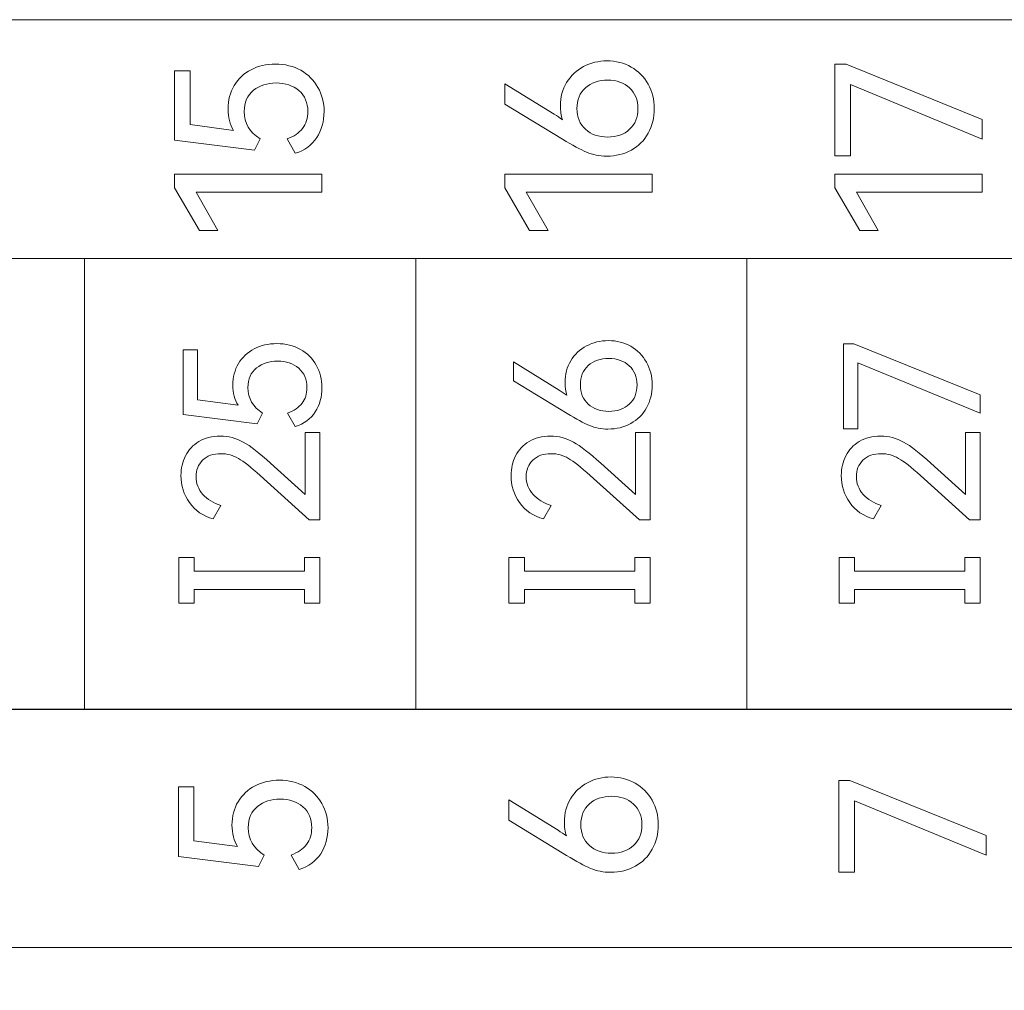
# Model space of a CAD drawing. Header units: millimetres. Extents: x 0 to 427, y 0 to 299.
# Tile 27 of 37: x 145 to 157, y 146 to 158. Entities that reach past the tile are written whole.
import ezdxf

# ---------------------------------------------------------------- set-up
doc = ezdxf.new("R2010")
doc.units = ezdxf.units.MM
doc.header["$LTSCALE"] = 23.1
doc.header["$MEASUREMENT"] = 0
doc.header["$PDSIZE"] = -5
doc.layers.add('IQC尺寸', color=3, linetype='Continuous', lineweight=18)
doc.layers.add('layer 1', color=7, linetype='Continuous')
doc.dimstyles.new('+-0.05', dxfattribs={"dimtxt": 2, "dimasz": 2, "dimexe": 1.25, "dimexo": 0.625, "dimtad": 1, "dimdsep": 46, "dimtxsty": 'Standard', "dimcen": 1.5, "dimdle": 4, "dimadec": 0, "dimazin": 0, "dimtol": 1, "dimtp": 0.05, "dimtm": 0.05, "dimtfac": 1, "dimtmove": 0, "dimatfit": 3, "dimfxl": 1, "dimtolj": 1, "dimarcsym": 0})

# ---------------------------------------------------------------- blocks, each defined once
blk = doc.blocks.new('*D34')
at = {"layer": 'Defpoints', "color": 0}
for p in [(195.984, 164.078), (89.983, 110.187), (195.984, 91.102)]:
    blk.add_point(p, dxfattribs=at)
at = {"layer": 'IQC尺寸', "color": 0, "lineweight": -2}
for p, q in [((195.984, 163.453), (195.984, 89.852)), ((89.983, 109.562), (89.983, 89.852)), ((91.983, 91.102), (193.984, 91.102))]:
    blk.add_line(p, q, dxfattribs=at)
at = {"layer": 'IQC尺寸', "color": 0}
for points in [[(91.983, 91.435), (91.983, 90.768), (89.983, 91.102)], [(193.984, 90.768), (193.984, 91.435), (195.984, 91.102)]]:
    blk.add_solid(points, dxfattribs=at)
at = {"layer": 'IQC尺寸', "color": 0, "insert": (142.984, 92.757), "char_height": 2, "attachment_point": 5}
blk.add_mtext('\\A1;106%%p0.2', dxfattribs=at)

msp = doc.modelspace()

# ---------------------------------------------------------------- linework, layer by layer
at = {"layer": 'layer 1', "lineweight": 9}
for points, knots in [([(125.425, 155.396), (125.425, 155.396), (125.425, 158.328), (125.425, 158.328), (125.425, 158.328), (125.425, 158.328), (162.058, 158.328), (162.058, 158.328), (162.058, 158.328), (162.058, 158.328), (162.058, 155.396), (162.058, 155.396), (162.058, 155.396), (162.058, 155.396), (125.425, 155.396), (125.425, 155.396)], [0, 0, 0, 0, 0.25, 0.25, 0.25, 0.25, 0.5, 0.5, 0.5, 0.5, 0.75, 0.75, 0.75, 0.75, 1, 1, 1, 1]), ([(151.625, 157.27), (151.625, 157.377), (151.651, 157.473), (151.702, 157.556), (151.702, 157.556), (151.752, 157.639), (151.822, 157.706), (151.909, 157.752), (151.909, 157.752), (151.996, 157.799), (152.093, 157.823), (152.198, 157.823), (152.198, 157.823), (152.307, 157.823), (152.406, 157.798), (152.494, 157.747), (152.494, 157.747), (152.583, 157.697), (152.653, 157.627), (152.703, 157.537), (152.703, 157.537), (152.753, 157.448), (152.778, 157.348), (152.778, 157.237), (152.778, 157.237), (152.778, 157.124), (152.754, 157.023), (152.704, 156.934), (152.704, 156.934), (152.655, 156.845), (152.586, 156.776), (152.497, 156.726), (152.497, 156.726), (152.408, 156.677), (152.307, 156.652), (152.193, 156.652), (152.193, 156.652), (152.104, 156.652), (152.022, 156.668), (151.947, 156.7), (151.947, 156.7), (151.873, 156.732), (151.774, 156.786), (151.652, 156.86), (151.652, 156.86), (151.652, 156.86), (150.941, 157.292), (150.941, 157.292), (150.941, 157.292), (150.941, 157.292), (150.941, 157.541), (150.941, 157.541), (150.941, 157.541), (150.941, 157.541), (151.549, 157.168), (151.549, 157.168), (151.549, 157.168), (151.584, 157.146), (151.619, 157.122), (151.65, 157.099), (151.65, 157.099), (151.633, 157.15), (151.625, 157.207), (151.625, 157.27)], [0, 0, 0, 0, 0.0625, 0.0625, 0.0625, 0.0625, 0.125, 0.125, 0.125, 0.125, 0.1875, 0.1875, 0.1875, 0.1875, 0.25, 0.25, 0.25, 0.25, 0.3125, 0.3125, 0.3125, 0.3125, 0.375, 0.375, 0.375, 0.375, 0.4375, 0.4375, 0.4375, 0.4375, 0.5, 0.5, 0.5, 0.5, 0.5625, 0.5625, 0.5625, 0.5625, 0.625, 0.625, 0.625, 0.625, 0.6875, 0.6875, 0.6875, 0.6875, 0.75, 0.75, 0.75, 0.75, 0.8125, 0.8125, 0.8125, 0.8125, 0.875, 0.875, 0.875, 0.875, 0.9375, 0.9375, 0.9375, 0.9375, 1, 1, 1, 1]), ([(147.54, 157.232), (147.54, 157.339), (147.566, 157.435), (147.616, 157.519), (147.616, 157.519), (147.665, 157.602), (147.735, 157.668), (147.823, 157.714), (147.823, 157.714), (147.911, 157.76), (148.011, 157.783), (148.123, 157.783), (148.123, 157.783), (148.24, 157.783), (148.344, 157.757), (148.434, 157.707), (148.434, 157.707), (148.524, 157.656), (148.596, 157.585), (148.645, 157.497), (148.645, 157.497), (148.695, 157.408), (148.721, 157.309), (148.721, 157.2), (148.721, 157.2), (148.721, 157.08), (148.69, 156.973), (148.63, 156.881), (148.63, 156.881), (148.571, 156.788), (148.483, 156.723), (148.367, 156.687), (148.367, 156.687), (148.367, 156.687), (148.266, 156.865), (148.266, 156.865), (148.266, 156.865), (148.35, 156.894), (148.414, 156.937), (148.456, 156.994), (148.456, 156.994), (148.499, 157.051), (148.521, 157.12), (148.521, 157.2), (148.521, 157.2), (148.521, 157.309), (148.484, 157.395), (148.412, 157.457), (148.412, 157.457), (148.34, 157.519), (148.246, 157.551), (148.133, 157.551), (148.133, 157.551), (148.023, 157.551), (147.929, 157.52), (147.854, 157.461), (147.854, 157.461), (147.779, 157.401), (147.74, 157.314), (147.74, 157.2), (147.74, 157.2), (147.74, 157.057), (147.805, 156.945), (147.935, 156.865), (147.935, 156.865), (147.935, 156.865), (147.864, 156.724), (147.864, 156.724), (147.864, 156.724), (147.864, 156.724), (146.881, 156.847), (146.881, 156.847), (146.881, 156.847), (146.881, 156.847), (146.881, 157.702), (146.881, 157.702), (146.881, 157.702), (146.881, 157.702), (147.074, 157.702), (147.074, 157.702), (147.074, 157.702), (147.074, 157.702), (147.074, 157.04), (147.074, 157.04), (147.074, 157.04), (147.074, 157.04), (147.609, 156.968), (147.609, 156.968), (147.609, 156.968), (147.563, 157.041), (147.54, 157.129), (147.54, 157.232)], [0, 0, 0, 0, 0.043478, 0.043478, 0.043478, 0.043478, 0.086957, 0.086957, 0.086957, 0.086957, 0.130435, 0.130435, 0.130435, 0.130435, 0.173913, 0.173913, 0.173913, 0.173913, 0.217391, 0.217391, 0.217391, 0.217391, 0.26087, 0.26087, 0.26087, 0.26087, 0.304348, 0.304348, 0.304348, 0.304348, 0.347826, 0.347826, 0.347826, 0.347826, 0.391304, 0.391304, 0.391304, 0.391304, 0.434783, 0.434783, 0.434783, 0.434783, 0.478261, 0.478261, 0.478261, 0.478261, 0.521739, 0.521739, 0.521739, 0.521739, 0.565217, 0.565217, 0.565217, 0.565217, 0.608696, 0.608696, 0.608696, 0.608696, 0.652174, 0.652174, 0.652174, 0.652174, 0.695652, 0.695652, 0.695652, 0.695652, 0.73913, 0.73913, 0.73913, 0.73913, 0.782609, 0.782609, 0.782609, 0.782609, 0.826087, 0.826087, 0.826087, 0.826087, 0.869565, 0.869565, 0.869565, 0.869565, 0.913043, 0.913043, 0.913043, 0.913043, 0.956522, 0.956522, 0.956522, 0.956522, 1, 1, 1, 1]), ([(155.189, 157.531), (155.189, 157.531), (155.189, 156.655), (155.189, 156.655), (155.189, 156.655), (155.189, 156.655), (154.999, 156.655), (154.999, 156.655), (154.999, 156.655), (154.999, 156.655), (154.999, 157.781), (154.999, 157.781), (154.999, 157.781), (154.999, 157.781), (155.135, 157.781), (155.135, 157.781), (155.135, 157.781), (155.135, 157.781), (156.809, 157.104), (156.809, 157.104), (156.809, 157.104), (156.809, 157.104), (156.809, 156.862), (156.809, 156.862), (156.809, 156.862), (156.809, 156.862), (155.189, 157.531), (155.189, 157.531)], [0, 0, 0, 0, 0.142857, 0.142857, 0.142857, 0.142857, 0.285714, 0.285714, 0.285714, 0.285714, 0.428571, 0.428571, 0.428571, 0.428571, 0.571429, 0.571429, 0.571429, 0.571429, 0.714286, 0.714286, 0.714286, 0.714286, 0.857143, 0.857143, 0.857143, 0.857143, 1, 1, 1, 1]), ([(152.578, 157.237), (152.578, 157.343), (152.543, 157.428), (152.475, 157.491), (152.475, 157.491), (152.406, 157.553), (152.316, 157.586), (152.206, 157.586), (152.206, 157.586), (152.094, 157.586), (152.002, 157.554), (151.933, 157.492), (151.933, 157.492), (151.863, 157.43), (151.828, 157.344), (151.828, 157.237), (151.828, 157.237), (151.828, 157.13), (151.863, 157.045), (151.933, 156.982), (151.933, 156.982), (152.003, 156.918), (152.094, 156.887), (152.206, 156.887), (152.206, 156.887), (152.317, 156.887), (152.408, 156.919), (152.476, 156.982), (152.476, 156.982), (152.544, 157.045), (152.578, 157.13), (152.578, 157.237)], [0, 0, 0, 0, 0.125, 0.125, 0.125, 0.125, 0.25, 0.25, 0.25, 0.25, 0.375, 0.375, 0.375, 0.375, 0.5, 0.5, 0.5, 0.5, 0.625, 0.625, 0.625, 0.625, 0.75, 0.75, 0.75, 0.75, 0.875, 0.875, 0.875, 0.875, 1, 1, 1, 1]), ([(147.417, 155.738), (147.417, 155.738), (147.19, 155.738), (147.19, 155.738), (147.19, 155.738), (147.19, 155.738), (146.883, 156.264), (146.883, 156.264), (146.883, 156.264), (146.883, 156.264), (146.883, 156.432), (146.883, 156.432), (146.883, 156.432), (146.883, 156.432), (148.693, 156.432), (148.693, 156.432), (148.693, 156.432), (148.693, 156.432), (148.693, 156.21), (148.693, 156.21), (148.693, 156.21), (148.693, 156.21), (147.148, 156.21), (147.148, 156.21), (147.148, 156.21), (147.148, 156.21), (147.417, 155.738), (147.417, 155.738)], [0, 0, 0, 0, 0.142857, 0.142857, 0.142857, 0.142857, 0.285714, 0.285714, 0.285714, 0.285714, 0.428571, 0.428571, 0.428571, 0.428571, 0.571429, 0.571429, 0.571429, 0.571429, 0.714286, 0.714286, 0.714286, 0.714286, 0.857143, 0.857143, 0.857143, 0.857143, 1, 1, 1, 1]), ([(151.475, 155.738), (151.475, 155.738), (151.247, 155.738), (151.247, 155.738), (151.247, 155.738), (151.247, 155.738), (150.941, 156.264), (150.941, 156.264), (150.941, 156.264), (150.941, 156.264), (150.941, 156.432), (150.941, 156.432), (150.941, 156.432), (150.941, 156.432), (152.751, 156.432), (152.751, 156.432), (152.751, 156.432), (152.751, 156.432), (152.751, 156.21), (152.751, 156.21), (152.751, 156.21), (152.751, 156.21), (151.205, 156.21), (151.205, 156.21), (151.205, 156.21), (151.205, 156.21), (151.475, 155.738), (151.475, 155.738)], [0, 0, 0, 0, 0.142857, 0.142857, 0.142857, 0.142857, 0.285714, 0.285714, 0.285714, 0.285714, 0.428571, 0.428571, 0.428571, 0.428571, 0.571429, 0.571429, 0.571429, 0.571429, 0.714286, 0.714286, 0.714286, 0.714286, 0.857143, 0.857143, 0.857143, 0.857143, 1, 1, 1, 1]), ([(155.532, 155.738), (155.532, 155.738), (155.305, 155.738), (155.305, 155.738), (155.305, 155.738), (155.305, 155.738), (154.999, 156.264), (154.999, 156.264), (154.999, 156.264), (154.999, 156.264), (154.999, 156.432), (154.999, 156.432), (154.999, 156.432), (154.999, 156.432), (156.809, 156.432), (156.809, 156.432), (156.809, 156.432), (156.809, 156.432), (156.809, 156.21), (156.809, 156.21), (156.809, 156.21), (156.809, 156.21), (155.263, 156.21), (155.263, 156.21), (155.263, 156.21), (155.263, 156.21), (155.532, 155.738), (155.532, 155.738)], [0, 0, 0, 0, 0.142857, 0.142857, 0.142857, 0.142857, 0.285714, 0.285714, 0.285714, 0.285714, 0.428571, 0.428571, 0.428571, 0.428571, 0.571429, 0.571429, 0.571429, 0.571429, 0.714286, 0.714286, 0.714286, 0.714286, 0.857143, 0.857143, 0.857143, 0.857143, 1, 1, 1, 1]), ([(162.058, 155.396), (162.058, 155.396), (157.987, 155.396), (157.987, 155.396), (157.987, 155.396), (157.987, 155.396), (153.917, 155.396), (153.917, 155.396), (153.917, 155.396), (153.917, 155.396), (149.847, 155.396), (149.847, 155.396), (149.847, 155.396), (149.847, 155.396), (145.776, 155.396), (145.776, 155.396), (145.776, 155.396), (145.776, 155.396), (141.706, 155.396), (141.706, 155.396), (141.706, 155.396), (141.706, 155.396), (137.636, 155.396), (137.636, 155.396), (137.636, 155.396), (137.636, 155.396), (133.565, 155.396), (133.565, 155.396), (133.565, 155.396), (133.565, 155.396), (129.495, 155.396), (129.495, 155.396), (129.495, 155.396), (129.495, 155.396), (125.425, 155.396), (125.425, 155.396)], [0, 0, 0, 0, 0.111111, 0.111111, 0.111111, 0.111111, 0.222222, 0.222222, 0.222222, 0.222222, 0.333333, 0.333333, 0.333333, 0.333333, 0.444444, 0.444444, 0.444444, 0.444444, 0.555556, 0.555556, 0.555556, 0.555556, 0.666667, 0.666667, 0.666667, 0.666667, 0.777778, 0.777778, 0.777778, 0.777778, 0.888889, 0.888889, 0.888889, 0.888889, 1, 1, 1, 1]), ([(147.599, 153.838), (147.599, 153.937), (147.622, 154.026), (147.669, 154.104), (147.669, 154.104), (147.716, 154.182), (147.78, 154.242), (147.862, 154.285), (147.862, 154.285), (147.944, 154.328), (148.036, 154.349), (148.14, 154.349), (148.14, 154.349), (148.249, 154.349), (148.345, 154.326), (148.429, 154.278), (148.429, 154.278), (148.513, 154.231), (148.579, 154.166), (148.625, 154.083), (148.625, 154.083), (148.672, 154.001), (148.695, 153.909), (148.695, 153.808), (148.695, 153.808), (148.695, 153.696), (148.667, 153.597), (148.612, 153.511), (148.612, 153.511), (148.556, 153.425), (148.474, 153.365), (148.367, 153.331), (148.367, 153.331), (148.367, 153.331), (148.273, 153.496), (148.273, 153.496), (148.273, 153.496), (148.351, 153.524), (148.41, 153.564), (148.45, 153.617), (148.45, 153.617), (148.49, 153.669), (148.51, 153.733), (148.51, 153.808), (148.51, 153.808), (148.51, 153.909), (148.476, 153.988), (148.409, 154.047), (148.409, 154.047), (148.341, 154.105), (148.255, 154.134), (148.15, 154.134), (148.15, 154.134), (148.047, 154.134), (147.961, 154.106), (147.89, 154.05), (147.89, 154.05), (147.82, 153.994), (147.785, 153.914), (147.785, 153.808), (147.785, 153.808), (147.785, 153.675), (147.845, 153.571), (147.966, 153.496), (147.966, 153.496), (147.966, 153.496), (147.9, 153.365), (147.9, 153.365), (147.9, 153.365), (147.9, 153.365), (146.987, 153.48), (146.987, 153.48), (146.987, 153.48), (146.987, 153.48), (146.987, 154.274), (146.987, 154.274), (146.987, 154.274), (146.987, 154.274), (147.166, 154.274), (147.166, 154.274), (147.166, 154.274), (147.166, 154.274), (147.166, 153.659), (147.166, 153.659), (147.166, 153.659), (147.166, 153.659), (147.663, 153.592), (147.663, 153.592), (147.663, 153.592), (147.621, 153.66), (147.599, 153.742), (147.599, 153.838)], [0, 0, 0, 0, 0.043478, 0.043478, 0.043478, 0.043478, 0.086957, 0.086957, 0.086957, 0.086957, 0.130435, 0.130435, 0.130435, 0.130435, 0.173913, 0.173913, 0.173913, 0.173913, 0.217391, 0.217391, 0.217391, 0.217391, 0.26087, 0.26087, 0.26087, 0.26087, 0.304348, 0.304348, 0.304348, 0.304348, 0.347826, 0.347826, 0.347826, 0.347826, 0.391304, 0.391304, 0.391304, 0.391304, 0.434783, 0.434783, 0.434783, 0.434783, 0.478261, 0.478261, 0.478261, 0.478261, 0.521739, 0.521739, 0.521739, 0.521739, 0.565217, 0.565217, 0.565217, 0.565217, 0.608696, 0.608696, 0.608696, 0.608696, 0.652174, 0.652174, 0.652174, 0.652174, 0.695652, 0.695652, 0.695652, 0.695652, 0.73913, 0.73913, 0.73913, 0.73913, 0.782609, 0.782609, 0.782609, 0.782609, 0.826087, 0.826087, 0.826087, 0.826087, 0.869565, 0.869565, 0.869565, 0.869565, 0.913043, 0.913043, 0.913043, 0.913043, 0.956522, 0.956522, 0.956522, 0.956522, 1, 1, 1, 1]), ([(151.682, 153.872), (151.682, 153.972), (151.706, 154.06), (151.753, 154.138), (151.753, 154.138), (151.8, 154.216), (151.865, 154.277), (151.946, 154.321), (151.946, 154.321), (152.027, 154.364), (152.116, 154.386), (152.214, 154.386), (152.214, 154.386), (152.315, 154.386), (152.407, 154.363), (152.489, 154.316), (152.489, 154.316), (152.572, 154.269), (152.636, 154.204), (152.683, 154.121), (152.683, 154.121), (152.729, 154.038), (152.753, 153.945), (152.753, 153.842), (152.753, 153.842), (152.753, 153.737), (152.73, 153.643), (152.684, 153.56), (152.684, 153.56), (152.638, 153.478), (152.574, 153.414), (152.491, 153.368), (152.491, 153.368), (152.409, 153.322), (152.315, 153.299), (152.209, 153.299), (152.209, 153.299), (152.127, 153.299), (152.051, 153.314), (151.981, 153.344), (151.981, 153.344), (151.912, 153.373), (151.82, 153.423), (151.707, 153.492), (151.707, 153.492), (151.707, 153.492), (151.047, 153.893), (151.047, 153.893), (151.047, 153.893), (151.047, 153.893), (151.047, 154.124), (151.047, 154.124), (151.047, 154.124), (151.047, 154.124), (151.611, 153.778), (151.611, 153.778), (151.611, 153.778), (151.644, 153.757), (151.676, 153.735), (151.705, 153.714), (151.705, 153.714), (151.69, 153.761), (151.682, 153.814), (151.682, 153.872)], [0, 0, 0, 0, 0.0625, 0.0625, 0.0625, 0.0625, 0.125, 0.125, 0.125, 0.125, 0.1875, 0.1875, 0.1875, 0.1875, 0.25, 0.25, 0.25, 0.25, 0.3125, 0.3125, 0.3125, 0.3125, 0.375, 0.375, 0.375, 0.375, 0.4375, 0.4375, 0.4375, 0.4375, 0.5, 0.5, 0.5, 0.5, 0.5625, 0.5625, 0.5625, 0.5625, 0.625, 0.625, 0.625, 0.625, 0.6875, 0.6875, 0.6875, 0.6875, 0.75, 0.75, 0.75, 0.75, 0.8125, 0.8125, 0.8125, 0.8125, 0.875, 0.875, 0.875, 0.875, 0.9375, 0.9375, 0.9375, 0.9375, 1, 1, 1, 1]), ([(155.281, 154.115), (155.281, 154.115), (155.281, 153.301), (155.281, 153.301), (155.281, 153.301), (155.281, 153.301), (155.104, 153.301), (155.104, 153.301), (155.104, 153.301), (155.104, 153.301), (155.104, 154.347), (155.104, 154.347), (155.104, 154.347), (155.104, 154.347), (155.23, 154.347), (155.23, 154.347), (155.23, 154.347), (155.23, 154.347), (156.785, 153.719), (156.785, 153.719), (156.785, 153.719), (156.785, 153.719), (156.785, 153.494), (156.785, 153.494), (156.785, 153.494), (156.785, 153.494), (155.281, 154.115), (155.281, 154.115)], [0, 0, 0, 0, 0.142857, 0.142857, 0.142857, 0.142857, 0.285714, 0.285714, 0.285714, 0.285714, 0.428571, 0.428571, 0.428571, 0.428571, 0.571429, 0.571429, 0.571429, 0.571429, 0.714286, 0.714286, 0.714286, 0.714286, 0.857143, 0.857143, 0.857143, 0.857143, 1, 1, 1, 1]), ([(152.567, 153.842), (152.567, 153.94), (152.535, 154.019), (152.471, 154.077), (152.471, 154.077), (152.407, 154.136), (152.323, 154.166), (152.221, 154.166), (152.221, 154.166), (152.117, 154.166), (152.032, 154.137), (151.967, 154.079), (151.967, 154.079), (151.902, 154.021), (151.87, 153.942), (151.87, 153.842), (151.87, 153.842), (151.87, 153.743), (151.902, 153.664), (151.967, 153.605), (151.967, 153.605), (152.032, 153.546), (152.117, 153.517), (152.221, 153.517), (152.221, 153.517), (152.325, 153.517), (152.408, 153.546), (152.472, 153.605), (152.472, 153.605), (152.535, 153.664), (152.567, 153.743), (152.567, 153.842)], [0, 0, 0, 0, 0.125, 0.125, 0.125, 0.125, 0.25, 0.25, 0.25, 0.25, 0.375, 0.375, 0.375, 0.375, 0.5, 0.5, 0.5, 0.5, 0.625, 0.625, 0.625, 0.625, 0.75, 0.75, 0.75, 0.75, 0.875, 0.875, 0.875, 0.875, 1, 1, 1, 1]), ([(148.489, 152.497), (148.489, 152.497), (148.489, 153.256), (148.489, 153.256), (148.489, 153.256), (148.489, 153.256), (148.67, 153.256), (148.67, 153.256), (148.67, 153.256), (148.67, 153.256), (148.67, 152.185), (148.67, 152.185), (148.67, 152.185), (148.67, 152.185), (148.539, 152.185), (148.539, 152.185), (148.539, 152.185), (148.539, 152.185), (147.934, 152.728), (147.934, 152.728), (147.934, 152.728), (147.821, 152.831), (147.732, 152.901), (147.667, 152.939), (147.667, 152.939), (147.602, 152.977), (147.531, 152.997), (147.455, 152.997), (147.455, 152.997), (147.357, 152.997), (147.281, 152.97), (147.228, 152.916), (147.228, 152.916), (147.174, 152.863), (147.147, 152.796), (147.147, 152.715), (147.147, 152.715), (147.147, 152.632), (147.175, 152.559), (147.231, 152.497), (147.231, 152.497), (147.287, 152.434), (147.361, 152.389), (147.452, 152.361), (147.452, 152.361), (147.452, 152.361), (147.358, 152.196), (147.358, 152.196), (147.358, 152.196), (147.233, 152.23), (147.136, 152.296), (147.066, 152.396), (147.066, 152.396), (146.996, 152.495), (146.962, 152.606), (146.962, 152.728), (146.962, 152.728), (146.962, 152.817), (146.98, 152.898), (147.018, 152.971), (147.018, 152.971), (147.055, 153.045), (147.11, 153.103), (147.183, 153.147), (147.183, 153.147), (147.256, 153.19), (147.343, 153.212), (147.446, 153.212), (147.446, 153.212), (147.545, 153.212), (147.639, 153.188), (147.728, 153.139), (147.728, 153.139), (147.816, 153.09), (147.928, 153.004), (148.062, 152.882), (148.062, 152.882), (148.062, 152.882), (148.489, 152.497), (148.489, 152.497)], [0, 0, 0, 0, 0.05, 0.05, 0.05, 0.05, 0.1, 0.1, 0.1, 0.1, 0.15, 0.15, 0.15, 0.15, 0.2, 0.2, 0.2, 0.2, 0.25, 0.25, 0.25, 0.25, 0.3, 0.3, 0.3, 0.3, 0.35, 0.35, 0.35, 0.35, 0.4, 0.4, 0.4, 0.4, 0.45, 0.45, 0.45, 0.45, 0.5, 0.5, 0.5, 0.5, 0.55, 0.55, 0.55, 0.55, 0.6, 0.6, 0.6, 0.6, 0.65, 0.65, 0.65, 0.65, 0.7, 0.7, 0.7, 0.7, 0.75, 0.75, 0.75, 0.75, 0.8, 0.8, 0.8, 0.8, 0.85, 0.85, 0.85, 0.85, 0.9, 0.9, 0.9, 0.9, 0.95, 0.95, 0.95, 0.95, 1, 1, 1, 1]), ([(152.546, 152.497), (152.546, 152.497), (152.546, 153.256), (152.546, 153.256), (152.546, 153.256), (152.546, 153.256), (152.728, 153.256), (152.728, 153.256), (152.728, 153.256), (152.728, 153.256), (152.728, 152.185), (152.728, 152.185), (152.728, 152.185), (152.728, 152.185), (152.597, 152.185), (152.597, 152.185), (152.597, 152.185), (152.597, 152.185), (151.991, 152.728), (151.991, 152.728), (151.991, 152.728), (151.878, 152.831), (151.789, 152.901), (151.724, 152.939), (151.724, 152.939), (151.659, 152.977), (151.589, 152.997), (151.512, 152.997), (151.512, 152.997), (151.414, 152.997), (151.339, 152.97), (151.285, 152.916), (151.285, 152.916), (151.232, 152.863), (151.205, 152.796), (151.205, 152.715), (151.205, 152.715), (151.205, 152.632), (151.233, 152.559), (151.289, 152.497), (151.289, 152.497), (151.344, 152.434), (151.418, 152.389), (151.51, 152.361), (151.51, 152.361), (151.51, 152.361), (151.416, 152.196), (151.416, 152.196), (151.416, 152.196), (151.291, 152.23), (151.193, 152.296), (151.124, 152.396), (151.124, 152.396), (151.054, 152.495), (151.019, 152.606), (151.019, 152.728), (151.019, 152.728), (151.019, 152.817), (151.038, 152.898), (151.075, 152.971), (151.075, 152.971), (151.113, 153.045), (151.168, 153.103), (151.24, 153.147), (151.24, 153.147), (151.313, 153.19), (151.401, 153.212), (151.503, 153.212), (151.503, 153.212), (151.602, 153.212), (151.696, 153.188), (151.785, 153.139), (151.785, 153.139), (151.874, 153.09), (151.985, 153.004), (152.12, 152.882), (152.12, 152.882), (152.12, 152.882), (152.546, 152.497), (152.546, 152.497)], [0, 0, 0, 0, 0.05, 0.05, 0.05, 0.05, 0.1, 0.1, 0.1, 0.1, 0.15, 0.15, 0.15, 0.15, 0.2, 0.2, 0.2, 0.2, 0.25, 0.25, 0.25, 0.25, 0.3, 0.3, 0.3, 0.3, 0.35, 0.35, 0.35, 0.35, 0.4, 0.4, 0.4, 0.4, 0.45, 0.45, 0.45, 0.45, 0.5, 0.5, 0.5, 0.5, 0.55, 0.55, 0.55, 0.55, 0.6, 0.6, 0.6, 0.6, 0.65, 0.65, 0.65, 0.65, 0.7, 0.7, 0.7, 0.7, 0.75, 0.75, 0.75, 0.75, 0.8, 0.8, 0.8, 0.8, 0.85, 0.85, 0.85, 0.85, 0.9, 0.9, 0.9, 0.9, 0.95, 0.95, 0.95, 0.95, 1, 1, 1, 1]), ([(156.604, 152.497), (156.604, 152.497), (156.604, 153.256), (156.604, 153.256), (156.604, 153.256), (156.604, 153.256), (156.785, 153.256), (156.785, 153.256), (156.785, 153.256), (156.785, 153.256), (156.785, 152.185), (156.785, 152.185), (156.785, 152.185), (156.785, 152.185), (156.654, 152.185), (156.654, 152.185), (156.654, 152.185), (156.654, 152.185), (156.049, 152.728), (156.049, 152.728), (156.049, 152.728), (155.936, 152.831), (155.847, 152.901), (155.782, 152.939), (155.782, 152.939), (155.717, 152.977), (155.646, 152.997), (155.57, 152.997), (155.57, 152.997), (155.472, 152.997), (155.396, 152.97), (155.343, 152.916), (155.343, 152.916), (155.289, 152.863), (155.262, 152.796), (155.262, 152.715), (155.262, 152.715), (155.262, 152.632), (155.29, 152.559), (155.346, 152.497), (155.346, 152.497), (155.402, 152.434), (155.476, 152.389), (155.567, 152.361), (155.567, 152.361), (155.567, 152.361), (155.473, 152.196), (155.473, 152.196), (155.473, 152.196), (155.348, 152.23), (155.251, 152.296), (155.181, 152.396), (155.181, 152.396), (155.111, 152.495), (155.077, 152.606), (155.077, 152.728), (155.077, 152.728), (155.077, 152.817), (155.095, 152.898), (155.133, 152.971), (155.133, 152.971), (155.17, 153.045), (155.225, 153.103), (155.298, 153.147), (155.298, 153.147), (155.371, 153.19), (155.458, 153.212), (155.561, 153.212), (155.561, 153.212), (155.66, 153.212), (155.754, 153.188), (155.843, 153.139), (155.843, 153.139), (155.931, 153.09), (156.043, 153.004), (156.177, 152.882), (156.177, 152.882), (156.177, 152.882), (156.604, 152.497), (156.604, 152.497)], [0, 0, 0, 0, 0.05, 0.05, 0.05, 0.05, 0.1, 0.1, 0.1, 0.1, 0.15, 0.15, 0.15, 0.15, 0.2, 0.2, 0.2, 0.2, 0.25, 0.25, 0.25, 0.25, 0.3, 0.3, 0.3, 0.3, 0.35, 0.35, 0.35, 0.35, 0.4, 0.4, 0.4, 0.4, 0.45, 0.45, 0.45, 0.45, 0.5, 0.5, 0.5, 0.5, 0.55, 0.55, 0.55, 0.55, 0.6, 0.6, 0.6, 0.6, 0.65, 0.65, 0.65, 0.65, 0.7, 0.7, 0.7, 0.7, 0.75, 0.75, 0.75, 0.75, 0.8, 0.8, 0.8, 0.8, 0.85, 0.85, 0.85, 0.85, 0.9, 0.9, 0.9, 0.9, 0.95, 0.95, 0.95, 0.95, 1, 1, 1, 1]), ([(147.125, 151.72), (147.125, 151.72), (147.125, 151.553), (147.125, 151.553), (147.125, 151.553), (147.125, 151.553), (148.481, 151.553), (148.481, 151.553), (148.481, 151.553), (148.481, 151.553), (148.481, 151.72), (148.481, 151.72), (148.481, 151.72), (148.481, 151.72), (148.67, 151.72), (148.67, 151.72), (148.67, 151.72), (148.67, 151.72), (148.67, 151.162), (148.67, 151.162), (148.67, 151.162), (148.67, 151.162), (148.481, 151.162), (148.481, 151.162), (148.481, 151.162), (148.481, 151.162), (148.481, 151.329), (148.481, 151.329), (148.481, 151.329), (148.481, 151.329), (147.125, 151.329), (147.125, 151.329), (147.125, 151.329), (147.125, 151.329), (147.125, 151.162), (147.125, 151.162), (147.125, 151.162), (147.125, 151.162), (146.936, 151.162), (146.936, 151.162), (146.936, 151.162), (146.936, 151.162), (146.936, 151.72), (146.936, 151.72), (146.936, 151.72), (146.936, 151.72), (147.125, 151.72), (147.125, 151.72)], [0, 0, 0, 0, 0.083333, 0.083333, 0.083333, 0.083333, 0.166667, 0.166667, 0.166667, 0.166667, 0.25, 0.25, 0.25, 0.25, 0.333333, 0.333333, 0.333333, 0.333333, 0.416667, 0.416667, 0.416667, 0.416667, 0.5, 0.5, 0.5, 0.5, 0.583333, 0.583333, 0.583333, 0.583333, 0.666667, 0.666667, 0.666667, 0.666667, 0.75, 0.75, 0.75, 0.75, 0.833333, 0.833333, 0.833333, 0.833333, 0.916667, 0.916667, 0.916667, 0.916667, 1, 1, 1, 1]), ([(151.182, 151.72), (151.182, 151.72), (151.182, 151.553), (151.182, 151.553), (151.182, 151.553), (151.182, 151.553), (152.538, 151.553), (152.538, 151.553), (152.538, 151.553), (152.538, 151.553), (152.538, 151.72), (152.538, 151.72), (152.538, 151.72), (152.538, 151.72), (152.728, 151.72), (152.728, 151.72), (152.728, 151.72), (152.728, 151.72), (152.728, 151.162), (152.728, 151.162), (152.728, 151.162), (152.728, 151.162), (152.538, 151.162), (152.538, 151.162), (152.538, 151.162), (152.538, 151.162), (152.538, 151.329), (152.538, 151.329), (152.538, 151.329), (152.538, 151.329), (151.182, 151.329), (151.182, 151.329), (151.182, 151.329), (151.182, 151.329), (151.182, 151.162), (151.182, 151.162), (151.182, 151.162), (151.182, 151.162), (150.993, 151.162), (150.993, 151.162), (150.993, 151.162), (150.993, 151.162), (150.993, 151.72), (150.993, 151.72), (150.993, 151.72), (150.993, 151.72), (151.182, 151.72), (151.182, 151.72)], [0, 0, 0, 0, 0.083333, 0.083333, 0.083333, 0.083333, 0.166667, 0.166667, 0.166667, 0.166667, 0.25, 0.25, 0.25, 0.25, 0.333333, 0.333333, 0.333333, 0.333333, 0.416667, 0.416667, 0.416667, 0.416667, 0.5, 0.5, 0.5, 0.5, 0.583333, 0.583333, 0.583333, 0.583333, 0.666667, 0.666667, 0.666667, 0.666667, 0.75, 0.75, 0.75, 0.75, 0.833333, 0.833333, 0.833333, 0.833333, 0.916667, 0.916667, 0.916667, 0.916667, 1, 1, 1, 1]), ([(155.24, 151.72), (155.24, 151.72), (155.24, 151.553), (155.24, 151.553), (155.24, 151.553), (155.24, 151.553), (156.596, 151.553), (156.596, 151.553), (156.596, 151.553), (156.596, 151.553), (156.596, 151.72), (156.596, 151.72), (156.596, 151.72), (156.596, 151.72), (156.785, 151.72), (156.785, 151.72), (156.785, 151.72), (156.785, 151.72), (156.785, 151.162), (156.785, 151.162), (156.785, 151.162), (156.785, 151.162), (156.596, 151.162), (156.596, 151.162), (156.596, 151.162), (156.596, 151.162), (156.596, 151.329), (156.596, 151.329), (156.596, 151.329), (156.596, 151.329), (155.24, 151.329), (155.24, 151.329), (155.24, 151.329), (155.24, 151.329), (155.24, 151.162), (155.24, 151.162), (155.24, 151.162), (155.24, 151.162), (155.051, 151.162), (155.051, 151.162), (155.051, 151.162), (155.051, 151.162), (155.051, 151.72), (155.051, 151.72), (155.051, 151.72), (155.051, 151.72), (155.24, 151.72), (155.24, 151.72)], [0, 0, 0, 0, 0.083333, 0.083333, 0.083333, 0.083333, 0.166667, 0.166667, 0.166667, 0.166667, 0.25, 0.25, 0.25, 0.25, 0.333333, 0.333333, 0.333333, 0.333333, 0.416667, 0.416667, 0.416667, 0.416667, 0.5, 0.5, 0.5, 0.5, 0.583333, 0.583333, 0.583333, 0.583333, 0.666667, 0.666667, 0.666667, 0.666667, 0.75, 0.75, 0.75, 0.75, 0.833333, 0.833333, 0.833333, 0.833333, 0.916667, 0.916667, 0.916667, 0.916667, 1, 1, 1, 1]), ([(125.425, 146.928), (125.425, 146.928), (125.425, 149.859), (125.425, 149.859), (125.425, 149.859), (125.425, 149.859), (162.058, 149.859), (162.058, 149.859), (162.058, 149.859), (162.058, 149.859), (162.058, 146.928), (162.058, 146.928), (162.058, 146.928), (162.058, 146.928), (125.425, 146.928), (125.425, 146.928)], [0, 0, 0, 0, 0.25, 0.25, 0.25, 0.25, 0.5, 0.5, 0.5, 0.5, 0.75, 0.75, 0.75, 0.75, 1, 1, 1, 1]), ([(162.058, 149.852), (162.058, 149.852), (157.987, 149.852), (157.987, 149.852), (157.987, 149.852), (157.987, 149.852), (153.917, 149.852), (153.917, 149.852), (153.917, 149.852), (153.917, 149.852), (149.847, 149.852), (149.847, 149.852), (149.847, 149.852), (149.847, 149.852), (145.776, 149.852), (145.776, 149.852), (145.776, 149.852), (145.776, 149.852), (141.706, 149.852), (141.706, 149.852), (141.706, 149.852), (141.706, 149.852), (137.636, 149.852), (137.636, 149.852), (137.636, 149.852), (137.636, 149.852), (133.565, 149.852), (133.565, 149.852), (133.565, 149.852), (133.565, 149.852), (129.495, 149.852), (129.495, 149.852), (129.495, 149.852), (129.495, 149.852), (125.425, 149.852), (125.425, 149.852)], [0, 0, 0, 0, 0.111111, 0.111111, 0.111111, 0.111111, 0.222222, 0.222222, 0.222222, 0.222222, 0.333333, 0.333333, 0.333333, 0.333333, 0.444444, 0.444444, 0.444444, 0.444444, 0.555556, 0.555556, 0.555556, 0.555556, 0.666667, 0.666667, 0.666667, 0.666667, 0.777778, 0.777778, 0.777778, 0.777778, 0.888889, 0.888889, 0.888889, 0.888889, 1, 1, 1, 1]), ([(147.589, 148.434), (147.589, 148.541), (147.614, 148.637), (147.664, 148.721), (147.664, 148.721), (147.715, 148.805), (147.784, 148.87), (147.872, 148.916), (147.872, 148.916), (147.96, 148.962), (148.06, 148.985), (148.172, 148.985), (148.172, 148.985), (148.289, 148.985), (148.392, 148.96), (148.483, 148.909), (148.483, 148.909), (148.574, 148.857), (148.644, 148.788), (148.694, 148.699), (148.694, 148.699), (148.744, 148.61), (148.769, 148.511), (148.769, 148.402), (148.769, 148.402), (148.769, 148.282), (148.739, 148.176), (148.679, 148.082), (148.679, 148.082), (148.619, 147.989), (148.532, 147.925), (148.416, 147.889), (148.416, 147.889), (148.416, 147.889), (148.315, 148.066), (148.315, 148.066), (148.315, 148.066), (148.399, 148.096), (148.462, 148.139), (148.505, 148.196), (148.505, 148.196), (148.548, 148.253), (148.569, 148.322), (148.569, 148.402), (148.569, 148.402), (148.569, 148.511), (148.533, 148.597), (148.461, 148.659), (148.461, 148.659), (148.388, 148.722), (148.295, 148.753), (148.182, 148.753), (148.182, 148.753), (148.071, 148.753), (147.978, 148.723), (147.903, 148.663), (147.903, 148.663), (147.827, 148.603), (147.789, 148.516), (147.789, 148.402), (147.789, 148.402), (147.789, 148.259), (147.854, 148.147), (147.984, 148.066), (147.984, 148.066), (147.984, 148.066), (147.913, 147.926), (147.913, 147.926), (147.913, 147.926), (147.913, 147.926), (146.93, 148.049), (146.93, 148.049), (146.93, 148.049), (146.93, 148.049), (146.93, 148.904), (146.93, 148.904), (146.93, 148.904), (146.93, 148.904), (147.122, 148.904), (147.122, 148.904), (147.122, 148.904), (147.122, 148.904), (147.122, 148.242), (147.122, 148.242), (147.122, 148.242), (147.122, 148.242), (147.658, 148.17), (147.658, 148.17), (147.658, 148.17), (147.612, 148.243), (147.589, 148.331), (147.589, 148.434)], [0, 0, 0, 0, 0.043478, 0.043478, 0.043478, 0.043478, 0.086957, 0.086957, 0.086957, 0.086957, 0.130435, 0.130435, 0.130435, 0.130435, 0.173913, 0.173913, 0.173913, 0.173913, 0.217391, 0.217391, 0.217391, 0.217391, 0.26087, 0.26087, 0.26087, 0.26087, 0.304348, 0.304348, 0.304348, 0.304348, 0.347826, 0.347826, 0.347826, 0.347826, 0.391304, 0.391304, 0.391304, 0.391304, 0.434783, 0.434783, 0.434783, 0.434783, 0.478261, 0.478261, 0.478261, 0.478261, 0.521739, 0.521739, 0.521739, 0.521739, 0.565217, 0.565217, 0.565217, 0.565217, 0.608696, 0.608696, 0.608696, 0.608696, 0.652174, 0.652174, 0.652174, 0.652174, 0.695652, 0.695652, 0.695652, 0.695652, 0.73913, 0.73913, 0.73913, 0.73913, 0.782609, 0.782609, 0.782609, 0.782609, 0.826087, 0.826087, 0.826087, 0.826087, 0.869565, 0.869565, 0.869565, 0.869565, 0.913043, 0.913043, 0.913043, 0.913043, 0.956522, 0.956522, 0.956522, 0.956522, 1, 1, 1, 1]), ([(151.674, 148.471), (151.674, 148.578), (151.7, 148.674), (151.751, 148.758), (151.751, 148.758), (151.802, 148.842), (151.871, 148.907), (151.958, 148.954), (151.958, 148.954), (152.045, 149.001), (152.142, 149.025), (152.247, 149.025), (152.247, 149.025), (152.356, 149.025), (152.454, 148.999), (152.543, 148.949), (152.543, 148.949), (152.632, 148.899), (152.702, 148.829), (152.752, 148.739), (152.752, 148.739), (152.802, 148.65), (152.827, 148.55), (152.827, 148.439), (152.827, 148.439), (152.827, 148.326), (152.803, 148.224), (152.753, 148.136), (152.753, 148.136), (152.704, 148.047), (152.635, 147.978), (152.546, 147.928), (152.546, 147.928), (152.457, 147.879), (152.356, 147.854), (152.242, 147.854), (152.242, 147.854), (152.153, 147.854), (152.071, 147.87), (151.996, 147.902), (151.996, 147.902), (151.921, 147.934), (151.823, 147.987), (151.701, 148.061), (151.701, 148.061), (151.701, 148.061), (150.99, 148.494), (150.99, 148.494), (150.99, 148.494), (150.99, 148.494), (150.99, 148.743), (150.99, 148.743), (150.99, 148.743), (150.99, 148.743), (151.597, 148.37), (151.597, 148.37), (151.597, 148.37), (151.634, 148.347), (151.667, 148.324), (151.699, 148.301), (151.699, 148.301), (151.682, 148.352), (151.674, 148.409), (151.674, 148.471)], [0, 0, 0, 0, 0.0625, 0.0625, 0.0625, 0.0625, 0.125, 0.125, 0.125, 0.125, 0.1875, 0.1875, 0.1875, 0.1875, 0.25, 0.25, 0.25, 0.25, 0.3125, 0.3125, 0.3125, 0.3125, 0.375, 0.375, 0.375, 0.375, 0.4375, 0.4375, 0.4375, 0.4375, 0.5, 0.5, 0.5, 0.5, 0.5625, 0.5625, 0.5625, 0.5625, 0.625, 0.625, 0.625, 0.625, 0.6875, 0.6875, 0.6875, 0.6875, 0.75, 0.75, 0.75, 0.75, 0.8125, 0.8125, 0.8125, 0.8125, 0.875, 0.875, 0.875, 0.875, 0.9375, 0.9375, 0.9375, 0.9375, 1, 1, 1, 1]), ([(155.238, 148.733), (155.238, 148.733), (155.238, 147.857), (155.238, 147.857), (155.238, 147.857), (155.238, 147.857), (155.048, 147.857), (155.048, 147.857), (155.048, 147.857), (155.048, 147.857), (155.048, 148.983), (155.048, 148.983), (155.048, 148.983), (155.048, 148.983), (155.184, 148.983), (155.184, 148.983), (155.184, 148.983), (155.184, 148.983), (156.858, 148.306), (156.858, 148.306), (156.858, 148.306), (156.858, 148.306), (156.858, 148.064), (156.858, 148.064), (156.858, 148.064), (156.858, 148.064), (155.238, 148.733), (155.238, 148.733)], [0, 0, 0, 0, 0.142857, 0.142857, 0.142857, 0.142857, 0.285714, 0.285714, 0.285714, 0.285714, 0.428571, 0.428571, 0.428571, 0.428571, 0.571429, 0.571429, 0.571429, 0.571429, 0.714286, 0.714286, 0.714286, 0.714286, 0.857143, 0.857143, 0.857143, 0.857143, 1, 1, 1, 1]), ([(152.627, 148.439), (152.627, 148.545), (152.593, 148.629), (152.523, 148.692), (152.523, 148.692), (152.454, 148.756), (152.365, 148.788), (152.254, 148.788), (152.254, 148.788), (152.142, 148.788), (152.051, 148.756), (151.981, 148.694), (151.981, 148.694), (151.911, 148.631), (151.876, 148.546), (151.876, 148.439), (151.876, 148.439), (151.876, 148.332), (151.911, 148.247), (151.981, 148.184), (151.981, 148.184), (152.051, 148.12), (152.142, 148.089), (152.254, 148.089), (152.254, 148.089), (152.366, 148.089), (152.456, 148.12), (152.525, 148.184), (152.525, 148.184), (152.593, 148.247), (152.627, 148.332), (152.627, 148.439)], [0, 0, 0, 0, 0.125, 0.125, 0.125, 0.125, 0.25, 0.25, 0.25, 0.25, 0.375, 0.375, 0.375, 0.375, 0.5, 0.5, 0.5, 0.5, 0.625, 0.625, 0.625, 0.625, 0.75, 0.75, 0.75, 0.75, 0.875, 0.875, 0.875, 0.875, 1, 1, 1, 1])]:
    msp.add_open_spline(points, degree=3, knots=knots, dxfattribs=at)
for points in [[(145.776, 149.852), (145.776, 149.852), (145.776, 155.396), (145.776, 155.396)], [(149.847, 149.852), (149.847, 149.852), (149.847, 155.396), (149.847, 155.396)], [(153.917, 149.852), (153.917, 149.852), (153.917, 155.396), (153.917, 155.396)]]:
    msp.add_open_spline(points, degree=3, dxfattribs=at)

# ---------------------------------------------------------------- dimensions: what is measured, and where the dimension line sits
at = {"layer": 'IQC尺寸'}
dim = msp.add_linear_dim(base=(195.984, 91.102), p1=(89.983, 110.187), p2=(195.984, 164.078), text='<>%%p0.2', dimstyle='+-0.05', override={"dimgap": 0.625, "dimtad": 1, "dimjust": 0, "dimdec": 2, "dimlfac": 1, "dimpost": '<>', "dimse1": 0, "dimse2": 0, "dimsd1": 0, "dimsd2": 0, "dimtol": 0, "dimlim": 0, "dimtofl": 1, "dimtvp": 0.1, "dimarcsym": 1}, dxfattribs=at)
dim.commit()
dim.dimension.update_dxf_attribs({"geometry": '*D34', "text_midpoint": (142.984, 92.757)})

doc.saveas('drawing.dxf')
